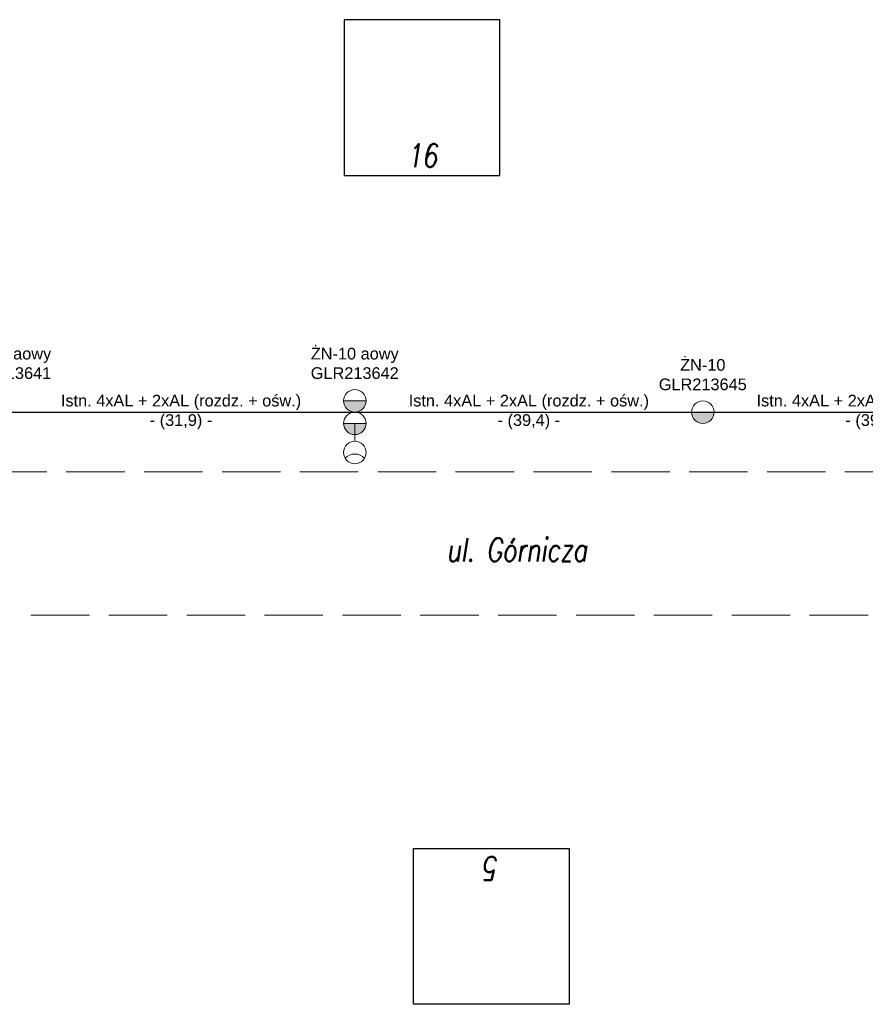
# Model space of a CAD drawing. Header units: metres. Extents: x 6536102 to 6570154, y 5559884 to 5568618.
# Tile 25 of 40: x 6542158 to 6542266, y 5564546 to 5564673. Entities that reach past the tile are written whole.
import ezdxf

# ---------------------------------------------------------------- set-up
doc = ezdxf.new("R2010")
doc.units = ezdxf.units.M
doc.linetypes.add('1053', pattern=[2, 1.5, -0.5])
doc.layers.add('SCHEMATY_ELE', color=7, linetype='Continuous')
doc.styles.add('Romans_0.9', font='romans.shx', dxfattribs={"width": 0.75, "oblique": 9, "height": 0.1})
doc.styles.get("Standard").update_dxf_attribs({"font": 'arial.ttf'})

msp = doc.modelspace()

# ---------------------------------------------------------------- hatches: boundary and pattern name
at = {"layer": 'SCHEMATY_ELE', "lineweight": 18}
h = msp.add_hatch(color=8, dxfattribs=at)
h.dxf.hatch_style = 1
edge = h.paths.add_edge_path()
edge.add_line((6542202.107, 5564623.918), (6542199.215, 5564623.918))
edge.add_arc((6542200.661, 5564623.918), 1.446, 180, 360)
h = msp.add_hatch(color=8, dxfattribs=at)
h.dxf.hatch_style = 1
edge = h.paths.add_edge_path()
edge.add_line((6542246.8, 5564622.472), (6542243.908, 5564622.472))
edge.add_arc((6542245.354, 5564622.472), 1.446, 180, 360)
h = msp.add_hatch(color=8, dxfattribs=at)
h.dxf.hatch_style = 1
edge = h.paths.add_edge_path()
edge.add_line((6542202.13, 5564621.026), (6542199.239, 5564621.026))
edge.add_arc((6542200.684, 5564621.026), 1.446, 180, 360)

# ---------------------------------------------------------------- linework, layer by layer
at = {"color": 8}
for p, q in [((6542156.015, 5564622.472), (6542200.684, 5564622.472)), ((6542200.684, 5564622.472), (6542245.354, 5564622.472)), ((6542245.354, 5564622.472), (6542290.024, 5564622.472))]:
    msp.add_line(p, q, dxfattribs=at)
at = {"color": 0, "linetype": '1053', "lineweight": 9, "ltscale": 5}
for p, q in [((6541843.618, 5564614.821), (6542526.32, 5564614.821)), ((6541689.08, 5564596.405), (6542891.293, 5564596.405))]:
    msp.add_line(p, q, dxfattribs=at)
at = {"color": 8, "ltscale": 0.5}
for points in [[(6542199.302, 5564652.858), (6542219.302, 5564652.858), (6542219.302, 5564672.858), (6542199.302, 5564672.858)], [(6542208.21, 5564566.433), (6542228.21, 5564566.433), (6542228.21, 5564546.433), (6542208.21, 5564546.433)]]:
    msp.add_lwpolyline(points, close=True, dxfattribs=at)
at = {"layer": 'SCHEMATY_ELE', "color": 8, "lineweight": 18}
msp.add_line((6542200.684, 5564618.731), (6542200.684, 5564621.026), dxfattribs=at)
for points in [[(6542202.107, 5564623.918), (6542199.215, 5564623.918, 1)], [(6542246.8, 5564622.472), (6542243.908, 5564622.472, 1)], [(6542202.13, 5564621.026), (6542199.239, 5564621.026, 1)]]:
    msp.add_lwpolyline(points, format="xyb", close=True, dxfattribs=at)
msp.add_lwpolyline([(6542201.929, 5564616.549, 0.4360015), (6542199.44, 5564616.549)], format="xyb", dxfattribs=at)
for centre in [(6542200.661, 5564623.918), (6542245.354, 5564622.472), (6542200.684, 5564621.026), (6542200.684, 5564617.285)]:
    msp.add_circle(centre, 1.446, dxfattribs=at)

# ---------------------------------------------------------------- texts
at = {"layer": 'SCHEMATY_ELE', "color": 7, "lineweight": 18, "char_height": 3, "style": 'Romans_0.9'}
for s, width, insert, attachment_point in [('16', 4.61525, (6542209.302, 5564655.408), 5), ('ul. Górnicza', 105.81054, (6542212.444, 5564604.804), 4)]:
    msp.add_mtext_dynamic_manual_height_columns(s, width=width, gutter_width=12.5, heights=[0], dxfattribs=dict(at, insert=insert, attachment_point=attachment_point))
at = {"layer": 'SCHEMATY_ELE', "color": 8, "lineweight": 18, "char_height": 1.5}
for s, width, insert, attachment_point in [('\\pxt13;ŻN-10 aowy^JGLR213641', 13.61035, (6542156.038, 5564626.708), 8), ('\\pxt13;ŻN-10 aowy^JGLR213642', 13.61035, (6542200.661, 5564626.708), 8), ('\\pxt13;ŻN-10^JGLR213645', 17.18168, (6542245.354, 5564625.263), 8), ('Istn. 4xAL + 2xAL (rozdz. + ośw.)^J- (31,9) -', 32.99464, (6542178.35, 5564622.472), 5), ('Istn. 4xAL + 2xAL (rozdz. + ośw.)^J- (39,4) -', 32.99464, (6542223.019, 5564622.472), 5), ('Istn. 4xAL + 2xAL (rozdz. + ośw.)^J- (39,4) -', 32.99464, (6542267.689, 5564622.472), 5)]:
    msp.add_mtext_dynamic_manual_height_columns(s, width=width, gutter_width=1.187, heights=[0], dxfattribs=dict(at, insert=insert, attachment_point=attachment_point))
at = {"layer": 'SCHEMATY_ELE', "color": 7, "lineweight": 18, "insert": (6542218.21, 5564563.883), "char_height": 3, "attachment_point": 5, "rotation": 180, "style": 'Romans_0.9'}
msp.add_mtext_dynamic_manual_height_columns('5', width=4.61525, gutter_width=12.5, heights=[0], dxfattribs=at)

doc.saveas('drawing.dxf')
